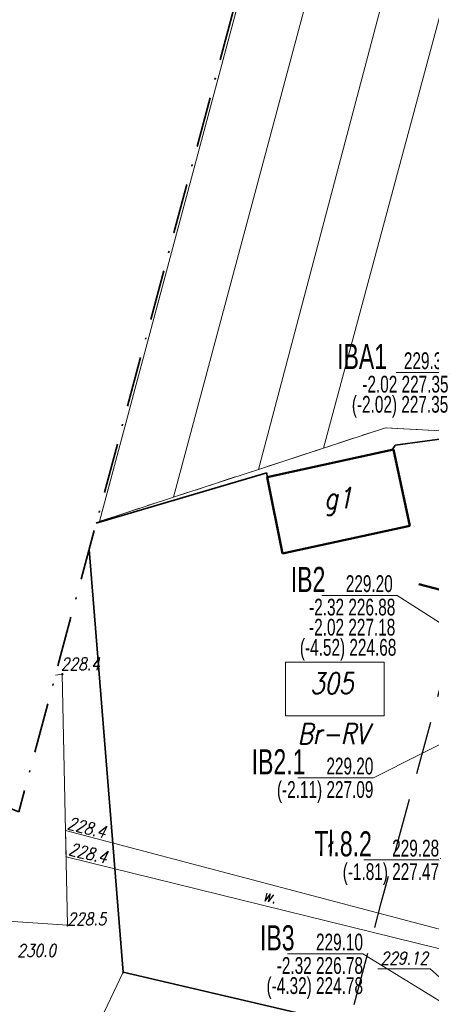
# Model space of a CAD drawing. Header units: millimetres. Extents: x 7436010 to 7436992, y 5663514 to 5666647.
# Tile 34 of 73: x 7436266 to 7436290, y 5664134 to 5664193. Entities that reach past the tile are written whole.
import ezdxf
from ezdxf.enums import TextEntityAlignment as Align

# ---------------------------------------------------------------- set-up
doc = ezdxf.new("R2010")
doc.units = ezdxf.units.MM
doc.header["$PDSIZE"] = 1
for name, pattern in [('$0$HIDDEN', [9.525, 6.35, -3.175]), ('1', [0]), ('2_EGBU_A', [0]), ('BUR', [3, 2, -1]), ('GAK', [3.5, 2, -0.75, 0, -0.75]), ('GDE', [0]), ('GUZ', [1.5, 1, -0.5]), ('ZWR', [2, 1, 1])]:
    doc.linetypes.add(name, pattern=pattern)
for name, color, linetype, lineweight in [('5 RÓW PRZYDROŻNY', 7, 'Continuous', 18), ('_CC_Tłoczny SIEĆ_opisy', 44, 'BUR', 50), ('_DZIAŁKI DO POZWOLENIA', 110, 'Continuous', 9), ('_LINIA ROZ.LOKA', 4, '$0$HIDDEN', 30), ('DZ_USTALONE_GRANICE_L_0', 7, '1', 18), ('Dzialki', 7, 'GDE', 18), ('EBUPP_L_0', 7, '1', 50), ('EDZPD_L_1', 7, 'GDE', 18), ('EDZTD_T_0', 7, 'Continuous', 18), ('EGBB_E_T_0', 7, 'Continuous', 18), ('EGBB_L_0', 7, '2_EGBU_A', 50), ('Linie_odn', 7, 'Continuous', 9), ('Punkty', 7, 'Continuous', 18), ('PunPOMIAR1', 7, 'Continuous', 18), ('RzedPOMIAR1', 7, 'Continuous', 18), ('SZOPO_L_0', 7, 'BGT', 35), ('SZWPW_L_0', 7, 'ZWR', 18), ('UWWOC_T_0', 5, 'Continuous', 18), ('UŻYTKI LINIE', 96, 'GUZ', 18), ('UŻYTKI OZNACZENIE', 96, 'Continuous', 18), ('WUKOS_T_0', 7, 'Continuous', 18), ('WUKOS_T_1', 7, 'Continuous', 18), ('ZAKRES MAPY', 1, 'GAK', 35)]:
    doc.layers.add(name, color=color, linetype=linetype, lineweight=lineweight)
for name, color, linetype in [('_map', 7, 'Continuous'), ('TEKST ks przyłącz korek', 32, 'Continuous'), ('TEKST ks studnia', 244, 'Continuous')]:
    doc.layers.add(name, color=color, linetype=linetype)
doc.styles.add('K1_ACAD', font='romans.shx', dxfattribs={"width": 0.8, "oblique": 12})
doc.styles.add('PLAN 1 pop.', font='ARIALN.TTF', dxfattribs={"width": 0.8})
doc.styles.add('PLAN 2 pop.', font='ARIALN.TTF', dxfattribs={"width": 0.8})
doc.linetypes.add('BGT', pattern='A,3.75,[133,ltypeshp.shx,S=0.1875,R=0,X=0,Y=0],3.75', length=7.5)

# ---------------------------------------------------------------- blocks, each defined once
blk = doc.blocks.new('GRO')
at = {"linetype": 'Continuous'}
blk.add_circle((0, 0), 0.045, dxfattribs=at)
blk = doc.blocks.new('WSP')
at = {"linetype": 'Continuous'}
blk.add_circle((0, 0), 0.045, dxfattribs=at)
blk = doc.blocks.new('STUDZ')
at = {"layer": '5 RÓW PRZYDROŻNY', "flags": 128}
blk.add_lwpolyline([(7436293.37, 5664137.98), (7436268.268, 5664144.624), (7436268.301, 5664143.048), (7436293.11, 5664136.94), (7436293.37, 5664137.98)], dxfattribs=at)
at = {"layer": 'DZ_USTALONE_GRANICE_L_0'}
for p, q in [((7436269.677, 5664161.399), (7436271.71, 5664136.15)), ((7436271.71, 5664136.15), (7436283.8, 5664133.34))]:
    blk.add_line(p, q, dxfattribs=at)
at = {"layer": 'Dzialki'}
for p, q in [((7436271.71, 5664136.15), (7436269.677, 5664161.399)), ((7436255.75, 5664102.74), (7436271.71, 5664136.15)), ((7436283.8, 5664133.34), (7436271.71, 5664136.15))]:
    blk.add_line(p, q, dxfattribs=at)
at = {"layer": 'EBUPP_L_0'}
blk.add_line((7436296.97, 5664157.36), (7436289.36, 5664159.32), dxfattribs=at)
at = {"layer": 'EDZPD_L_1'}
for p, q in [((7436288.525, 5664231.226), (7436270.293, 5664163.066)), ((7436274.71, 5664164.513), (7436292.292, 5664230.135)), ((7436296.414, 5664228.941), (7436279.779, 5664166.173)), ((7436299.921, 5664227.925), (7436283.666, 5664167.445)), ((7436283.666, 5664167.445), (7436287.377, 5664168.661)), ((7436287.377, 5664168.661), (7436293.445, 5664168.318)), ((7436279.779, 5664166.173), (7436283.666, 5664167.445)), ((7436279.779, 5664166.173), (7436274.71, 5664164.513)), ((7436270.293, 5664163.066), (7436274.71, 5664164.513)), ((7436270.293, 5664163.066), (7436270.109, 5664163.012))]:
    blk.add_line(p, q, dxfattribs=at)
at = {"layer": 'EGBB_L_0'}
for p, q in [((7436280.299, 5664165.715), (7436287.838, 5664167.363)), ((7436287.838, 5664167.363), (7436288.813, 5664162.804)), ((7436280.299, 5664165.715), (7436281.214, 5664161.155)), ((7436281.214, 5664161.155), (7436288.813, 5664162.804))]:
    blk.add_line(p, q, dxfattribs=at)
at = {"layer": 'PunPOMIAR1'}
for p in [(7436268.268, 5664144.624), (7436268.301, 5664143.048)]:
    blk.add_point(p, dxfattribs=at)
at = {"layer": 'SZOPO_L_0'}
for p, q in [((7436287.95, 5664167.62), (7436302.37, 5664169.53)), ((7436287.794, 5664167.354), (7436287.95, 5664167.62)), ((7436280.291, 5664165.967), (7436270.095, 5664162.96)), ((7436280.299, 5664165.715), (7436280.291, 5664165.967)), ((7436269.677, 5664161.399), (7436271.71, 5664136.15)), ((7436271.71, 5664136.15), (7436283.8, 5664133.34))]:
    blk.add_line(p, q, dxfattribs=at)
at = {"layer": 'SZWPW_L_0', "color": 151}
for p, q in [((7436268.071, 5664153.95), (7436267.664, 5664153.882)), ((7436268.387, 5664138.958), (7436268.071, 5664153.95)), ((7436245.453, 5664140.543), (7436268.387, 5664138.958))]:
    blk.add_line(p, q, dxfattribs=at)
at = {"layer": 'UWWOC_T_0'}
for p in [(7436286.908, 5664136.36), (7436291.35, 5664135.18)]:
    blk.add_line(p, (7436290.035, 5664136.36), dxfattribs=at)
at = {"layer": 'UŻYTKI LINIE', "flags": 128}
for points in [[(7436300.404, 5664167.925), (7436293.445, 5664168.318), (7436287.377, 5664168.661), (7436283.666, 5664167.445), (7436279.779, 5664166.173), (7436274.71, 5664164.513), (7436270.293, 5664163.066), (7436270.109, 5664163.012)], [(7436269.677, 5664161.399), (7436271.71, 5664136.15), (7436283.8, 5664133.34), (7436279.03, 5664118.85), (7436266.59, 5664107.06), (7436255.75, 5664102.74)]]:
    blk.add_lwpolyline(points, dxfattribs=at)
at = {"layer": 'ZAKRES MAPY', "ltscale": 1.5}
blk.add_lwpolyline([(7436374.971, 5664551.124), (7436314.265, 5664327.889), (7436265.48, 5664145.727), (7436190.342, 5664175.356), (7436128.482, 5664216.366), (7436084.757, 5664258.914), (7436020.689, 5664216.503), (7436066.469, 5664163.894), (7436111.251, 5664151.745), (7436188.881, 5664091.856), (7436214.315, 5664064.98), (7436222.617, 5664010.816)], dxfattribs=at)
at = {"layer": 'Punkty'}
blk.add_blockref('GRO', (7436271.71, 5664136.15), dxfattribs=at)
at = {"layer": 'WUKOS_T_0'}
for p, rotation in [((7436268.071, 5664153.95), 0.06239058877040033), ((7436268.387, 5664138.958), 0.06247255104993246)]:
    blk.add_blockref('WSP', p, dxfattribs=dict(at, rotation=rotation))
at = {"layer": '5 RÓW PRZYDROŻNY', "style": 'K1_ACAD', "oblique": 12, "width": 0.8}
blk.add_text('w.', height=0.75, rotation=346.23151, dxfattribs=at).set_placement((7436280.478, 5664140.706), align=Align.MIDDLE)
at = {"layer": 'EDZTD_T_0', "style": 'K1_ACAD', "oblique": 12, "width": 0.8}
blk.add_text('305', height=1.25, dxfattribs=at).set_placement((7436282.874, 5664154.019), align=Align.TOP_LEFT)
at = {"layer": 'EGBB_E_T_0', "style": 'K1_ACAD', "oblique": 12, "width": 0.8}
blk.add_text('g1', height=1.25, dxfattribs=at).set_placement((7436284.541, 5664164.259), align=Align.MIDDLE)
at = {"layer": 'RzedPOMIAR1', "style": 'K1_ACAD', "oblique": 12, "width": 0.8}
for rotation, p in [(345.1756, (7436268.322, 5664144.72)), (346.16912, (7436268.407, 5664143.175))]:
    blk.add_text('228.4', height=0.75, rotation=rotation, dxfattribs=at).set_placement(p)
at = {"layer": 'UWWOC_T_0', "style": 'K1_ACAD', "oblique": 12, "width": 0.8}
blk.add_text('229.12', height=0.75, dxfattribs=at).set_placement((7436289.91, 5664136.999), align=Align.MIDDLE_RIGHT)
at = {"layer": 'UŻYTKI OZNACZENIE', "style": 'K1_ACAD', "oblique": 12, "width": 0.8}
blk.add_text('Br-RV', height=1.25, dxfattribs=at).set_placement((7436282.122, 5664151.013), align=Align.TOP_LEFT)
at = {"layer": 'WUKOS_T_1', "style": 'K1_ACAD', "oblique": 12, "width": 0.8}
for s, rotation, p in [('228.4', 0.06239, (7436267.993, 5664154.182)), ('228.5', 0.06247, (7436268.387, 5664138.958)), ('230.0', 0.06245, (7436265.389, 5664137.075))]:
    blk.add_text(s, height=0.75, rotation=rotation, dxfattribs=at).set_placement(p)

msp = doc.modelspace()

# ---------------------------------------------------------------- linework, layer by layer
at = {"layer": '_DZIAŁKI DO POZWOLENIA'}
msp.add_lwpolyline([(7436281.39, 5664154.662), (7436287.282, 5664154.662), (7436287.282, 5664151.461), (7436281.39, 5664151.461)], close=True, dxfattribs=at)
at = {"layer": '_LINIA ROZ.LOKA', "ltscale": 0.5, "flags": 128}
msp.add_lwpolyline([(7436769.819, 5666386.172), (7436785.63, 5666401.9), (7436777.168, 5666339.855), (7436769.643, 5666284.835), (7436763.693, 5666241.333), (7436758.706, 5666204.871), (7436746.995, 5666120.477), (7436746.67, 5666118.16), (7436746, 5666112.25), (7436742.679, 5666086.949), (7436737.87, 5666050.31), (7436735.793, 5666034.48), (7436729.165, 5665983.959), (7436725.413, 5665955.369), (7436721.158, 5665922.936), (7436716.677, 5665892.746), (7436714.652, 5665879.501), (7436710.699, 5665853.651), (7436705.915, 5665822.364), (7436701.238, 5665791.78), (7436696.682, 5665761.986), (7436693.363, 5665740.276), (7436692.49, 5665734.57), (7436691.24, 5665725.21), (7436686.817, 5665692.279), (7436686.24, 5665687.98), (7436687.02, 5665687.872), (7436687.796, 5665687.765), (7436688.426, 5665687.677), (7436689.729, 5665687.497), (7436691.702, 5665687.224), (7436695.055, 5665686.76), (7436699.592, 5665686.132), (7436703.87, 5665685.495), (7436710.052, 5665684.688), (7436704.144, 5665626.716), (7436692.353, 5665554.027), (7436684.4, 5665507.895), (7436678.948, 5665476.375), (7436678.106, 5665452.583), (7436669.825, 5665424.532), (7436658.741, 5665384.423), (7436649.917, 5665353.223), (7436656.066, 5665352.41), (7436640.531, 5665294.184), (7436627.067, 5665248.662), (7436617.803, 5665220.557), (7436609.033, 5665184.743), (7436597.094, 5665145.042), (7436586.74, 5665104.181), (7436580.262, 5665077.607), (7436551.399, 5665080.628), (7436544.132, 5665053.462), (7436541.654, 5665043.684), (7436535.648, 5665019.894), (7436527.279, 5664986.713), (7436518.85, 5664953.127), (7436540.241, 5664951.286), (7436527.274, 5664905.085), (7436512.887, 5664848.872), (7436512.752, 5664848.252), (7436491.254, 5664843.656), (7436490.454, 5664840.416), (7436488.749, 5664840.174), (7436485.592, 5664828.52), (7436480.77, 5664810.687), (7436477.564, 5664798.832), (7436470.048, 5664771.067), (7436466.776, 5664758.912), (7436460.996, 5664737.529), (7436453.383, 5664709.453), (7436450.493, 5664698.657), (7436449.293, 5664694.235), (7436447.878, 5664689.001), (7436444.735, 5664677.411), (7436439.734, 5664658.879), (7436430.798, 5664625.844), (7436422.092, 5664592.636), (7436411.808, 5664553.448), (7436402.818, 5664519.107), (7436395.065, 5664489.579), (7436386.906, 5664458.419), (7436380.697, 5664434.655), (7436376.518, 5664418.897), (7436373.403, 5664406.849), (7436371.231, 5664398.643), (7436365.4, 5664376.386), (7436360.194, 5664356.586), (7436358.975, 5664351.964), (7436370.073, 5664349.716), (7436345.743, 5664252.376), (7436338.101, 5664221.811), (7436346.559, 5664219.638), (7436332.958, 5664172.827), (7436327.706, 5664153.961), (7436320.71, 5664127.647), (7436315.847, 5664109.043), (7436293.508, 5664105.672), (7436291.778, 5664098.993), (7436311.255, 5664095.216), (7436305.86, 5664069.899), (7436301.249, 5664052.498), (7436298.259, 5664034.704), (7436295.226, 5664016.7), (7436294.203, 5663992.362), (7436295.675, 5663969.316), (7436298.862, 5663944.903), (7436305.053, 5663922.416), (7436309.368, 5663907.37), (7436310.083, 5663904.279), (7436287.939, 5663894.265), (7436287.89, 5663894.23), (7436289.293, 5663888.169), (7436307.22, 5663896.421), (7436313.563, 5663878.366), (7436316.816, 5663864.356), (7436323.097, 5663841.843), (7436323.621, 5663840.346), (7436302.734, 5663832.549), (7436306.084, 5663818.609), (7436328.591, 5663826.53), (7436335.305, 5663807.875), (7436346.491, 5663776.834), (7436347.265, 5663774.439), (7436325.835, 5663769.718), (7436328.273, 5663765.489), (7436328.273, 5663765.489), (7436337.733, 5663749.257), (7436355.952, 5663758.124), (7436369.036, 5663743.036), (7436379.219, 5663723.732), (7436386.589, 5663707.332), (7436393.785, 5663687.445), (7436394.545, 5663683.162), (7436386.119, 5663681.18), (7436375.065, 5663673.191), (7436376.66, 5663669.404), (7436378.039, 5663665.373), (7436383.145, 5663649.886), (7436385.452, 5663641.268), (7436392.561, 5663614.937), (7436402.771, 5663597.554), (7436404.552, 5663594.357), (7436398.144, 5663579.556), (7436383.472, 5663579.872), (7436383.472, 5663598.954), (7436383.536, 5663613.755), (7436381.268, 5663622.159), (7436375.493, 5663643.653), (7436374.487, 5663647.412), (7436373.191, 5663652.22), (7436366.812, 5663649.775), (7436363.111, 5663660.126), (7436369.055, 5663664.529), (7436367.983, 5663667.458), (7436362.418, 5663663.455), (7436351.027, 5663690.171), (7436348.921, 5663700.662), (7436355.281, 5663701.413), (7436350.008, 5663711.545), (7436342.684, 5663723.842), (7436323.689, 5663721.102), (7436294.623, 5663770.744), (7436268.862, 5663766.229), (7436263.066, 5663785.818), (7436260.041, 5663784.815), (7436254.686, 5663782.735), (7436252.465, 5663789.248), (7436260.428, 5663792.401), (7436278.163, 5663799.499), (7436285.701, 5663801.994), (7436278.819, 5663825.679), (7436273.401, 5663846.926), (7436269.385, 5663864.936), (7436284.572, 5663868.617), (7436282.661, 5663876.992), (7436274.791, 5663875.665), (7436272.427, 5663887.404), (7436280.035, 5663888.292), (7436279.108, 5663892.091), (7436269.52, 5663890.933), (7436263.103, 5663914.553), (7436258.603, 5663935.854), (7436251.252, 5663959.731), (7436247.766, 5663974.333), (7436257.809, 5663977.446), (7436257.698, 5663985.662), (7436257.603, 5663994.259), (7436254.811, 5664004.46), (7436251.476, 5664016.715), (7436250.549, 5664027.068), (7436249.485, 5664037.257), (7436242.689, 5664037.334), (7436241.678, 5664048.834), (7436240.901, 5664065.752), (7436219.891, 5664094.241), (7436221.988, 5664101.65), (7436224.111, 5664100.45), (7436249.122, 5664102.024), (7436242.679, 5664108.296), (7436226.645, 5664128.307), (7436226.023, 5664140.261), (7436224.837, 5664141.852), (7436219.239, 5664143.564), (7436189.719, 5664143.162), (7436172.237, 5664151.732), (7436160.044, 5664157.699), (7436156.645, 5664159.354), (7436144.813, 5664164.949), (7436142.537, 5664166.012), (7436135.048, 5664171.548), (7436122.04, 5664181.325), (7436108.217, 5664191.494), (7436106.941, 5664192.438), (7436096.692, 5664202.791), (7436089.704, 5664209.893), (7436082.365, 5664217.233), (7436065.983, 5664208.509), (7436054.19, 5664202.177), (7436048.152, 5664211.644), (7436077.493, 5664231.589), (7436078.107, 5664230.801), (7436082.881, 5664224.701), (7436088.006, 5664218.657), (7436091.262, 5664215.402), (7436100.884, 5664205.311), (7436105.441, 5664200.58), (7436107, 5664198.997), (7436108.613, 5664197.357), (7436109.381, 5664196.579), (7436109.537, 5664196.424), (7436113.388, 5664193.768), (7436117.543, 5664190.756), (7436126.187, 5664184.59), (7436131.518, 5664180.704), (7436136.117, 5664196.766), (7436147.656, 5664192.776), (7436144.066, 5664181.29), (7436141.619, 5664173.448), (7436149.976, 5664169.141), (7436161.928, 5664163.007), (7436166.873, 5664160.461), (7436176.132, 5664155.711), (7436190.605, 5664148.285), (7436211.642, 5664148.485), (7436219.974, 5664148.576), (7436227.765, 5664146.175), (7436230.924, 5664142.228), (7436230.702, 5664137.627), (7436231.983, 5664130.138), (7436242.856, 5664115.225), (7436255.74, 5664102.74), (7436277.106, 5664081.501), (7436279.285, 5664110.772), (7436287.113, 5664140.297), (7436294.815, 5664168.383), (7436300.408, 5664167.926), (7436303.617, 5664180.054), (7436314.754, 5664222.52), (7436320.67, 5664244.509), (7436329.286, 5664276.326), (7436339.489, 5664314.222), (7436347.351, 5664343.307), (7436344.053, 5664344.135), (7436348.208, 5664369.312), (7436371.206, 5664451.734), (7436387.619, 5664516.956), (7436415.586, 5664621.211), (7436434.673, 5664694.676), (7436464.45, 5664803.668), (7436472.924, 5664837.816), (7436477.353, 5664838.622), (7436478.209, 5664841.782), (7436481.513, 5664853.977), (7436494.029, 5664899.688), (7436502.397, 5664930.227), (7436504.591, 5664938.275), (7436507.768, 5664949.805), (7436500.72, 5664950.002), (7436508.915, 5664982.673), (7436528.12, 5665058.555), (7436539.985, 5665099.162), (7436546.498, 5665097.773), (7436553.59, 5665124.943), (7436568.605, 5665185.165), (7436573.132, 5665202.815), (7436575.085, 5665210.138), (7436580.009, 5665229.574), (7436583.775, 5665244.514), (7436593.841, 5665284.253), (7436602.232, 5665317.293), (7436613.909, 5665363.64), (7436618.238, 5665380.682), (7436630.042, 5665427.092), (7436635.598, 5665448.858), (7436641.55, 5665472.258), (7436645.603, 5665488.174), (7436647.468, 5665501.708), (7436650.045, 5665519.827), (7436651.532, 5665531.047), (7436655.658, 5665560.729), (7436662.169, 5665607.706), (7436664.223, 5665622.584), (7436669.045, 5665657.294), (7436673.241, 5665687.673), (7436669.129, 5665688.355), (7436676.292, 5665740.38), (7436691.423, 5665845.086), (7436699.67, 5665904.313), (7436707.4, 5665965.125), (7436522.196, 5665967.371), (7436460.268, 5665974.019), (7436461.788, 5665994.07), (7436645.179, 5665988.69), (7436704.596, 5665987.733), (7436718.228, 5666087.224), (7436731.411, 5666189.827), (7436742.139, 5666261.152), (7436750.004, 5666316.478), (7436754.582, 5666343.797), (7436764.085, 5666343.133), (7436769.819, 5666386.172)], dxfattribs=at)
at = {"layer": 'Linie_odn'}
for points in [[(7436302.911, 5664161.509), (7436291.209, 5664171.96), (7436288.012, 5664171.96)], [(7436300.267, 5664150.87), (7436288.074, 5664158.652), (7436283.574, 5664158.652)], [(7436295.062, 5664151.999), (7436286.644, 5664147.764), (7436282.144, 5664147.764)], [(7436301.839, 5664151.344), (7436290.571, 5664142.863), (7436286.071, 5664142.863)], [(7436294.84, 5664131.838), (7436286.024, 5664137.257), (7436281.524, 5664137.257)]]:
    msp.add_lwpolyline(points, dxfattribs=at)

# ---------------------------------------------------------------- block references
at = {"layer": '_map'}
msp.add_blockref('STUDZ', (0, 0), dxfattribs=at)

# ---------------------------------------------------------------- texts
at = {"layer": '_CC_Tłoczny SIEĆ_opisy', "style": 'PLAN 1 pop.', "width": 0.8}
msp.add_text('Tł.8.2', height=1.5, rotation=359.53357, dxfattribs=at).set_placement((7436286.548, 5664143.063), align=Align.RIGHT)
at = {"layer": '_CC_Tłoczny SIEĆ_opisy', "style": 'PLAN 2 pop.', "width": 0.8}
for s, p in [('229.28', (7436290.571, 5664143.063)), ('(-1.81) 227.47', (7436290.571, 5664141.663))]:
    msp.add_text(s, height=1, dxfattribs=at).set_placement(p, align=Align.RIGHT)
at = {"layer": 'TEKST ks przyłącz korek', "width": 0.8}
for s, height, style, p in [('IB2.1', 1.5, 'PLAN 1 pop.', (7436282.589, 5664147.964)), ('229.20', 1, 'PLAN 2 pop.', (7436286.644, 5664147.964)), ('(-2.11) 227.09', 1, 'PLAN 2 pop.', (7436286.644, 5664146.564))]:
    msp.add_text(s, height=height, dxfattribs=dict(at, style=style)).set_placement(p, align=Align.RIGHT)
at = {"layer": 'TEKST ks studnia', "width": 0.8}
for s, height, style, p in [('IBA1', 1.5, 'PLAN 1 pop.', (7436284.48, 5664172.16)), ('229.37', 1, 'PLAN 2 pop.', (7436288.466, 5664172.16)), ('-2.02 227.35 ', 1, 'PLAN 2 pop.', (7436285.984, 5664170.76)), ('(-2.02) 227.35 ', 1, 'PLAN 2 pop.', (7436285.359, 5664169.56)), ('IB2', 1.5, 'PLAN 1 pop.', (7436281.713, 5664158.852)), ('229.20', 1, 'PLAN 2 pop.', (7436284.998, 5664158.852)), ('-2.32 226.88 ', 1, 'PLAN 2 pop.', (7436282.808, 5664157.452)), ('-2.02 227.18 ', 1, 'PLAN 2 pop.', (7436282.806, 5664156.252)), ('(-4.52) 224.68', 1, 'PLAN 2 pop.', (7436282.259, 5664155.052))]:
    msp.add_text(s, height=height, dxfattribs=dict(at, style=style)).set_placement(p)
for s, height, style, p in [('IB3', 1.5, 'PLAN 1 pop.', (7436281.94, 5664137.457)), ('229.10', 1, 'PLAN 2 pop.', (7436286.024, 5664137.457)), ('-2.32 226.78', 1, 'PLAN 2 pop.', (7436286.024, 5664136.057)), ('(-4.32) 224.78', 1, 'PLAN 2 pop.', (7436286.024, 5664134.857))]:
    msp.add_text(s, height=height, dxfattribs=dict(at, style=style)).set_placement(p, align=Align.RIGHT)

doc.saveas('drawing.dxf')
